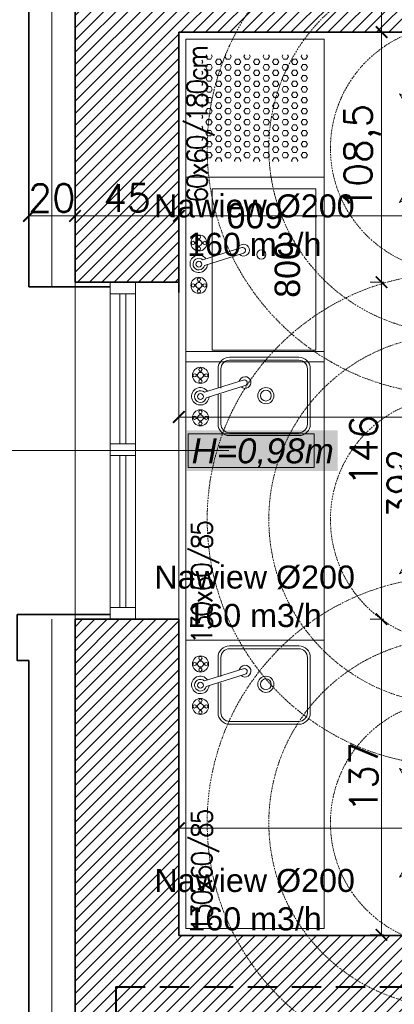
# Model space of a CAD drawing. Header units: millimetres. Extents: x -740 to 33545, y 5178 to 22494.
# Tile 111 of 256: x 8863 to 9026, y 10373 to 10800. Entities that reach past the tile are written whole.
import ezdxf
from ezdxf.lldxf.tags import DXFTag

# ---------------------------------------------------------------- set-up
doc = ezdxf.new("R2010")
doc.units = ezdxf.units.MM
doc.header["$MEASUREMENT"] = 0
for name, pattern in [('CENTERX2', [101.6, 63.5, -12.7, 12.7, -12.7]), ('DASHDOT', [1, 0.5, -0.25, 0, -0.25]), ('DASHED', [19.05, 12.7, -6.35]), ('DIVIDE2', [0.625, 0.25, -0.125, 0, -0.125, 0, -0.125])]:
    doc.linetypes.add(name, pattern=pattern)
doc.layers.get('Defpoints').update_dxf_attribs({"color": 252})
for name, color, linetype, lineweight in [('## went', 20, 'DIVIDE2', 15), ('_IS_Nawiew', 5, 'Continuous', 20), ('_IS_POZA_ZAKRESEM', 2, 'DASHED', 40), ('A_istniejące ściany', 252, 'Continuous', 35), ('A_izolacja', 252, 'Continuous', 9), ('A_l.przerywana', 252, 'ICAD_ISO03W100', 9), ('A_okna wymieniane', 252, 'Continuous', 15), ('A_opisy', 252, 'Continuous', 15), ('A_wyposażenie', 252, 'Continuous', 9), ('l.wypełnien', 252, 'Continuous', 5), ('Nowe_820-G Rysunki Obrazki_Nr_pióra__23', 252, 'Continuous', 15), ('wymiarowanie', 252, 'Continuous', 9)]:
    doc.layers.add(name, color=color, linetype=linetype, lineweight=lineweight)
doc.layers.add('## went NIEWID', color=51, linetype='DASHDOT', lineweight=15, plot=False)
doc.layers.add('_I_EKO_PODKLAD 3', color=252, linetype='Continuous')
doc.layers.add('_IS_EKO_Opis_Wentylacja', color=7, linetype='CENTERX2')
doc.styles.add('1-500', font='simplex.shx', dxfattribs={"width": 0.9, "height": 70})
doc.styles.add('Arial', font='arial.ttf')
doc.styles.add('ARIALL', font='GOTHIC.TTF', dxfattribs={"height": 40})
doc.styles.add('styl2', font='simplex.shx')
doc.linetypes.add('BATTING', pattern='A,0.00254,-2.54,[134,ltypeshp.shx,S=2.54,R=0,X=-2.54,Y=0],-5.08,[134,ltypeshp.shx,S=2.54,R=180,X=2.54,Y=0],-2.54', length=10.16254)
tags = doc.linetypes.add('ICAD_ISO03W100', pattern=[30, 12, -18]).pattern_tags.tags
tags[6:7] = [DXFTag(74, 4), DXFTag(75, 0), DXFTag(340, '0'), DXFTag(46, 1.0), DXFTag(50, 0.0), DXFTag(44, 0.0), DXFTag(45, 0.0)]
tags[4:5] = [DXFTag(74, 4), DXFTag(75, 0), DXFTag(340, '0'), DXFTag(46, 1.0), DXFTag(50, 0.0), DXFTag(44, 0.0), DXFTag(45, 0.0)]
doc.dimstyles.new('Skala 1-50', dxfattribs={"dimtxt": 12, "dimasz": 5, "dimexe": 1, "dimexo": 1, "dimgap": 1.5, "dimtad": 1, "dimdec": 1, "dimrnd": 0.5, "dimtxsty": 'styl2', "dimblk": 'ARCHTICK', "dimcen": 5, "dimadec": 0, "dimazin": 0, "dimtfac": 1, "dimtdec": 1, "dimtmove": 1, "dimatfit": 3, "dimldrblk": 'ARCHTICK', "dimfxl": 0, "dimlwd": -1, "dimlwe": -1, "dimarcsym": 0})
doc.dimstyles.new('Wymiary elementów w mm', dxfattribs={"dimscale": 0.5, "dimtxt": 14, "dimasz": 20, "dimexe": 0, "dimexo": 1, "dimgap": 3, "dimtad": 1, "dimdec": 0, "dimlfac": 10, "dimtxsty": 'Standard', "dimblk": 'OBLIQUE', "dimcen": 5, "dimse1": 1, "dimse2": 1, "dimsd1": 1, "dimsd2": 1, "dimclrd": 256, "dimclre": 256, "dimclrt": 252, "dimadec": 0, "dimazin": 0, "dimtfac": 1, "dimtdec": 0, "dimtmove": 0, "dimatfit": 3, "dimldrblk": 'OBLIQUE', "dimfxl": 0, "dimlwd": -1, "dimlwe": -1, "dimarcsym": 0})
pattern_1 = [(180, (8888.227, 6162.5679), (-6e-16, 2.3815699), [1.375, -2.75]), (60, (8888.227, 6162.5679), (2.0625, -1.1907849), [1.375, -2.75]), (120, (8886.852, 6162.5679), (2.0625, 1.1907849), [1.375, -2.75])]
pattern_2 = [(180, (8888.227, 6143.5154), (-6e-16, 2.3815699), [1.375, -2.75]), (60, (8888.227, 6143.5154), (2.0625, -1.1907849), [1.375, -2.75]), (120, (8886.852, 6143.5154), (2.0625, 1.1907849), [1.375, -2.75])]

# ---------------------------------------------------------------- blocks, each defined once
blk = doc.blocks.new('*D1112')
at = {"layer": 'Defpoints', "color": 0}
for p in [(9760.46, 5969.26), (9680.46, 5960.36), (9760.46, 5960.36)]:
    blk.add_point(p, dxfattribs=at)
at = {"layer": '_I_EKO_PODKLAD 3', "color": 252, "ltscale": 0.6, "insert": (9720.46, 5976.26), "char_height": 11, "attachment_point": 5}
blk.add_mtext('800', dxfattribs=at)
blk = doc.blocks.new('_Oblique')
at = {"color": 0, "linetype": 'ByBlock', "lineweight": -2}
blk.add_line((-0.5, -0.5), (0.5, 0.5), dxfattribs=at)
blk = doc.blocks.new('*D1113')
at = {"layer": 'Defpoints', "color": 0}
for p in [(9750.89, 6020.36), (9760.46, 6020.36), (9765.46, 5960.36)]:
    blk.add_point(p, dxfattribs=at)
at = {"layer": '_I_EKO_PODKLAD 3', "color": 252, "ltscale": 0.6, "insert": (9743.89, 5990.36), "char_height": 11, "attachment_point": 5, "rotation": 90}
blk.add_mtext('600', dxfattribs=at)
blk = doc.blocks.new('_ArchTick')
at = {"color": 0, "linetype": 'ByBlock', "const_width": 0.15}
blk.add_lwpolyline([(-0.5, -0.5), (0.5, 0.5)], dxfattribs=at)
blk = doc.blocks.new('*D1292')
at = {"layer": 'Defpoints', "color": 0}
for p in [(9021.46, 10794.52), (9036.45, 10794.52), (9028.53, 10402.52)]:
    blk.add_point(p, dxfattribs=at)
at = {"layer": 'wymiarowanie', "color": 0}
for p, q in [((9031.45, 10794.52), (9037.45, 10794.52)), ((9036.45, 10402.52), (9036.45, 10794.52)), ((9031.45, 10402.52), (9037.45, 10402.52))]:
    blk.add_line(p, q, dxfattribs=at)
at = {"layer": 'wymiarowanie', "color": 0, "xscale": 5, "yscale": 5, "zscale": 5}
for p, rotation in [((9036.45, 10794.52), 90), ((9036.45, 10402.52), 270)]:
    blk.add_blockref('_ArchTick', p, dxfattribs=dict(at, rotation=rotation))
at = {"layer": 'wymiarowanie', "color": 0, "insert": (9028.65, 10598.52), "char_height": 12, "attachment_point": 5, "rotation": 90, "style": 'styl2'}
blk.add_mtext('392', dxfattribs=at)
blk = doc.blocks.new('*D1293')
at = {"layer": 'Defpoints', "color": 0}
for p in [(9005.94, 10833.52), (9020.04, 10833.52), (9005.05, 10794.52)]:
    blk.add_point(p, dxfattribs=at)
at = {"layer": 'wymiarowanie', "color": 0}
for p, q in [((9015.04, 10833.52), (9021.04, 10833.52)), ((9020.04, 10794.52), (9020.04, 10833.52)), ((9015.04, 10794.52), (9021.04, 10794.52))]:
    blk.add_line(p, q, dxfattribs=at)
at = {"layer": 'wymiarowanie', "color": 0, "xscale": 5, "yscale": 5, "zscale": 5}
for p, rotation in [((9020.04, 10833.52), 90), ((9020.04, 10794.52), 270)]:
    blk.add_blockref('_ArchTick', p, dxfattribs=dict(at, rotation=rotation))
at = {"layer": 'wymiarowanie', "color": 0, "insert": (9012.24, 10814.02), "char_height": 12, "attachment_point": 5, "rotation": 90, "style": 'styl2'}
blk.add_mtext('39', dxfattribs=at)
blk = doc.blocks.new('A$C3D2D7F2A')
at = {"layer": '_I_EKO_PODKLAD 3', "lineweight": 13}
for p, q in [((46.42, 34), (16.42, 34)), ((46.42, 32.75), (16.42, 32.75)), ((11.42, 29), (11.42, 20.67)), ((12.67, 29), (12.67, 20.67)), ((50.17, 5), (50.17, 29)), ((51.42, 5), (51.42, 29)), ((11.42, 18.01), (11.42, 5)), ((12.67, 18.01), (12.67, 5)), ((16.42, 1.25), (46.42, 1.25)), ((16.42, 0), (46.42, 0))]:
    blk.add_line(p, q, dxfattribs=at)
at = {"layer": '_I_EKO_PODKLAD 3', "linetype": 'Continuous', "lineweight": 9}
for p, q in [((2.59, 26.48), (1.91, 26.48)), ((2.6, 25.84), (1.91, 25.84)), ((3.5, 27.37), (3.5, 28.06)), ((4.13, 27.38), (4.13, 28.06)), ((5.03, 26.48), (5.72, 26.48)), ((5.04, 25.84), (5.72, 25.84)), ((3.5, 24.93), (3.5, 24.25)), ((4.13, 24.94), (4.13, 24.25)), ((22.38, 24.12), (5.52, 18.82)), ((6.29, 16.4), (23.15, 21.7)), ((3.5, 8.96), (3.5, 9.65)), ((4.13, 8.97), (4.13, 9.65)), ((2.59, 8.06), (1.91, 8.06)), ((2.6, 7.43), (1.91, 7.43)), ((3.5, 6.52), (3.5, 5.84)), ((4.13, 6.53), (4.13, 5.84)), ((5.03, 8.06), (5.72, 8.06)), ((5.04, 7.43), (5.72, 7.43))]:
    blk.add_line(p, q, dxfattribs=at)
for centre, radius in [((3.81, 26.16), 3.49), ((1.27, 26.16), 0.71), ((3.81, 26.16), 1.27), ((3.81, 28.7), 0.71), ((6.35, 26.16), 0.71), ((3.81, 23.62), 0.71), ((3.81, 16.95), 1.27), ((3.81, 7.74), 3.49), ((3.81, 7.74), 1.27), ((3.81, 10.28), 0.71), ((1.27, 7.74), 0.71), ((3.81, 5.2), 0.71), ((6.35, 7.74), 0.71)]:
    blk.add_circle(centre, radius, dxfattribs=at)
at = {"layer": '_I_EKO_PODKLAD 3', "lineweight": 9}
for radius in [3.5, 2.35]:
    blk.add_circle((32.16, 17.35), radius, dxfattribs=at)
at = {"layer": '_I_EKO_PODKLAD 3', "lineweight": 13}
for centre, radius, start, end in [((16.42, 29), 5, 90, 180), ((16.42, 29), 3.75, 90, 180), ((46.42, 29), 5, 0, 90), ((46.42, 29), 3.75, 0, 90), ((16.42, 5), 5, 180, 270), ((16.42, 5), 3.75, 180, 270), ((46.42, 5), 5, 270, 0), ((46.42, 5), 3.75, 270, 0)]:
    blk.add_arc(centre, radius, start, end, dxfattribs=at)
at = {"layer": '_I_EKO_PODKLAD 3', "linetype": 'Continuous', "lineweight": 9}
for centre, radius, start, end in [((23.13, 23.02), 2.56, 227.2248, 167.6958), ((22.77, 22.91), 1.27, 287.4603, 107.4603), ((3.75, 17.08), 3.79, 34.7933, 355.5589), ((3.81, 16.95), 2.54, 47.8034, 347.2157)]:
    blk.add_arc(centre, radius, start, end, dxfattribs=at)
blk = doc.blocks.new('*D2064')
at = {"layer": 'Defpoints', "color": 0}
for p in [(8618.8, 10541.8), (8867.19, 10541.8), (8887.19, 10284.84)]:
    blk.add_point(p, dxfattribs=at)
at = {"layer": 'wymiarowanie', "color": 0}
for p, q in [((8623.8, 10541.8), (8617.8, 10541.8)), ((8618.8, 10284.84), (8618.8, 10541.8)), ((8623.8, 10284.84), (8617.8, 10284.84))]:
    blk.add_line(p, q, dxfattribs=at)
at = {"layer": 'wymiarowanie', "color": 0, "xscale": 5, "yscale": 5, "zscale": 5}
for p, rotation in [((8618.8, 10541.8), 90), ((8618.8, 10284.84), 270)]:
    blk.add_blockref('_ArchTick', p, dxfattribs=dict(at, rotation=rotation))
at = {"layer": 'wymiarowanie', "color": 0, "insert": (8611, 10413.32), "char_height": 12, "attachment_point": 5, "rotation": 90, "style": 'styl2'}
blk.add_mtext('257', dxfattribs=at)
blk = doc.blocks.new('*D2065')
at = {"layer": 'Defpoints', "color": 0}
for p in [(8618.8, 10684.04), (8877.19, 10684.04), (8867.19, 10541.8)]:
    blk.add_point(p, dxfattribs=at)
at = {"layer": 'wymiarowanie', "color": 0}
for p, q in [((8623.8, 10684.04), (8617.8, 10684.04)), ((8618.8, 10541.8), (8618.8, 10684.04)), ((8623.8, 10541.8), (8617.8, 10541.8))]:
    blk.add_line(p, q, dxfattribs=at)
at = {"layer": 'wymiarowanie', "color": 0, "xscale": 5, "yscale": 5, "zscale": 5}
for p, rotation in [((8618.8, 10684.04), 90), ((8618.8, 10541.8), 270)]:
    blk.add_blockref('_ArchTick', p, dxfattribs=dict(at, rotation=rotation))
at = {"layer": 'wymiarowanie', "color": 0, "insert": (8611.15, 10612.92), "char_height": 12, "attachment_point": 5, "rotation": 90, "style": 'styl2'}
blk.add_mtext('142', dxfattribs=at)
blk = doc.blocks.new('*D2067')
at = {"layer": 'Defpoints', "color": 0}
for p in [(8618.8, 11092.05), (8873.23, 11092.05), (8872.54, 10684.04)]:
    blk.add_point(p, dxfattribs=at)
at = {"layer": 'wymiarowanie', "color": 0}
for p, q in [((8623.8, 11092.05), (8617.8, 11092.05)), ((8618.8, 10684.04), (8618.8, 11092.05)), ((8623.8, 10684.04), (8617.8, 10684.04))]:
    blk.add_line(p, q, dxfattribs=at)
at = {"layer": 'wymiarowanie', "color": 0, "xscale": 5, "yscale": 5, "zscale": 5}
for p, rotation in [((8618.8, 11092.05), 90), ((8618.8, 10684.04), 270)]:
    blk.add_blockref('_ArchTick', p, dxfattribs=dict(at, rotation=rotation))
at = {"layer": 'wymiarowanie', "color": 0, "insert": (8611, 10888.05), "char_height": 12, "attachment_point": 5, "rotation": 90, "style": 'styl2'}
blk.add_mtext('408', dxfattribs=at)
blk = doc.blocks.new('*D2199')
at = {"layer": 'Defpoints', "color": 0}
for p in [(8932.19, 10460.6), (9368.19, 10460.6), (9368.19, 10449.07)]:
    blk.add_point(p, dxfattribs=at)
at = {"layer": 'wymiarowanie', "color": 0}
for p, q in [((8932.19, 10454.07), (8932.19, 10448.07)), ((9368.19, 10454.07), (9368.19, 10448.07)), ((8932.19, 10449.07), (9368.19, 10449.07))]:
    blk.add_line(p, q, dxfattribs=at)
at = {"layer": 'wymiarowanie', "color": 0, "xscale": 5, "yscale": 5, "zscale": 5, "rotation": 180}
blk.add_blockref('_ArchTick', (8932.19, 10449.07), dxfattribs=at)
at = {"layer": 'wymiarowanie', "color": 0, "xscale": 5, "yscale": 5, "zscale": 5}
blk.add_blockref('_ArchTick', (9368.19, 10449.07), dxfattribs=at)
at = {"layer": 'wymiarowanie', "color": 0, "insert": (9150.19, 10456.87), "char_height": 12, "attachment_point": 5, "style": 'styl2'}
blk.add_mtext('436', dxfattribs=at)
blk = doc.blocks.new('*D2551')
at = {"layer": 'Defpoints', "color": 0}
for p in [(8932.19, 10737.08), (9266.19, 10737.08), (9266.19, 10714.75)]:
    blk.add_point(p, dxfattribs=at)
at = {"layer": 'wymiarowanie', "color": 0}
for p, q in [((8932.19, 10719.75), (8932.19, 10713.75)), ((9266.19, 10719.75), (9266.19, 10713.75)), ((8932.19, 10714.75), (9266.19, 10714.75))]:
    blk.add_line(p, q, dxfattribs=at)
at = {"layer": 'wymiarowanie', "color": 0, "xscale": 5, "yscale": 5, "zscale": 5, "rotation": 180}
blk.add_blockref('_ArchTick', (8932.19, 10714.75), dxfattribs=at)
at = {"layer": 'wymiarowanie', "color": 0, "xscale": 5, "yscale": 5, "zscale": 5}
blk.add_blockref('_ArchTick', (9266.19, 10714.75), dxfattribs=at)
at = {"layer": 'wymiarowanie', "color": 0, "insert": (9099.19, 10722.55), "char_height": 12, "attachment_point": 5, "style": 'styl2'}
blk.add_mtext('334', dxfattribs=at)
blk = doc.blocks.new('*D2563')
at = {"layer": 'Defpoints', "color": 0}
for p in [(8867.19, 10775.37), (8887.19, 10777.37), (8887.19, 10714.75)]:
    blk.add_point(p, dxfattribs=at)
at = {"layer": 'wymiarowanie', "color": 0}
for p, q in [((8867.19, 10719.75), (8867.19, 10713.75)), ((8887.19, 10719.75), (8887.19, 10713.75)), ((8867.19, 10714.75), (8887.19, 10714.75))]:
    blk.add_line(p, q, dxfattribs=at)
at = {"layer": 'wymiarowanie', "color": 0, "xscale": 5, "yscale": 5, "zscale": 5, "rotation": 180}
blk.add_blockref('_ArchTick', (8867.19, 10714.75), dxfattribs=at)
at = {"layer": 'wymiarowanie', "color": 0, "xscale": 5, "yscale": 5, "zscale": 5}
blk.add_blockref('_ArchTick', (8887.19, 10714.75), dxfattribs=at)
at = {"layer": 'wymiarowanie', "color": 0, "insert": (8877.19, 10722.55), "char_height": 12, "attachment_point": 5, "style": 'styl2'}
blk.add_mtext('20', dxfattribs=at)
blk = doc.blocks.new('*D2564')
at = {"layer": 'Defpoints', "color": 0}
for p in [(8887.19, 10777.37), (8932.19, 10777.37), (8932.19, 10714.75)]:
    blk.add_point(p, dxfattribs=at)
at = {"layer": 'wymiarowanie', "color": 0}
for p, q in [((8887.19, 10719.75), (8887.19, 10713.75)), ((8932.19, 10719.75), (8932.19, 10713.75)), ((8887.19, 10714.75), (8932.19, 10714.75))]:
    blk.add_line(p, q, dxfattribs=at)
at = {"layer": 'wymiarowanie', "color": 0, "xscale": 5, "yscale": 5, "zscale": 5, "rotation": 180}
blk.add_blockref('_ArchTick', (8887.19, 10714.75), dxfattribs=at)
at = {"layer": 'wymiarowanie', "color": 0, "xscale": 5, "yscale": 5, "zscale": 5}
blk.add_blockref('_ArchTick', (8932.19, 10714.75), dxfattribs=at)
at = {"layer": 'wymiarowanie', "color": 0, "insert": (8909.69, 10722.55), "char_height": 12, "attachment_point": 5, "style": 'styl2'}
blk.add_mtext('45', dxfattribs=at)
blk = doc.blocks.new('*D2565')
at = {"layer": 'Defpoints', "color": 0}
for p in [(9368.21, 10627.51), (8932.19, 10598.99), (9368.21, 10598.99)]:
    blk.add_point(p, dxfattribs=at)
at = {"layer": 'wymiarowanie', "color": 0}
for p, q in [((8932.19, 10622.51), (8932.19, 10628.51)), ((8932.19, 10627.51), (9368.21, 10627.51)), ((9368.21, 10622.51), (9368.21, 10628.51))]:
    blk.add_line(p, q, dxfattribs=at)
at = {"layer": 'wymiarowanie', "color": 0, "xscale": 5, "yscale": 5, "zscale": 5, "rotation": 180}
blk.add_blockref('_ArchTick', (8932.19, 10627.51), dxfattribs=at)
at = {"layer": 'wymiarowanie', "color": 0, "xscale": 5, "yscale": 5, "zscale": 5}
blk.add_blockref('_ArchTick', (9368.21, 10627.51), dxfattribs=at)
at = {"layer": 'wymiarowanie', "color": 0, "insert": (9150.2, 10635.31), "char_height": 12, "attachment_point": 5, "style": 'styl2'}
blk.add_mtext('436', dxfattribs=at)
blk = doc.blocks.new('*D2703')
at = {"layer": 'Defpoints', "color": 0}
for p in [(8932.19, 10794.52), (8932.19, 10686.04), (9020.04, 10686.04)]:
    blk.add_point(p, dxfattribs=at)
at = {"layer": 'wymiarowanie', "color": 0}
for p, q in [((9015.04, 10794.52), (9021.04, 10794.52)), ((9020.04, 10794.52), (9020.04, 10686.04)), ((9015.04, 10686.04), (9021.04, 10686.04))]:
    blk.add_line(p, q, dxfattribs=at)
at = {"layer": 'wymiarowanie', "color": 0, "xscale": 5, "yscale": 5, "zscale": 5}
for p, rotation in [((9020.04, 10794.52), 90), ((9020.04, 10686.04), 270)]:
    blk.add_blockref('_ArchTick', p, dxfattribs=dict(at, rotation=rotation))
at = {"layer": 'wymiarowanie', "color": 0, "insert": (9011.69, 10740.28), "char_height": 12, "attachment_point": 5, "rotation": 90, "style": 'styl2'}
blk.add_mtext('108,5', dxfattribs=at)
blk = doc.blocks.new('*D2704')
at = {"layer": 'Defpoints', "color": 0}
for p in [(8932.19, 10686.04), (8932.19, 10539.8), (9020.04, 10539.8)]:
    blk.add_point(p, dxfattribs=at)
at = {"layer": 'wymiarowanie', "color": 0}
for p, q in [((9015.04, 10686.04), (9021.04, 10686.04)), ((9020.04, 10686.04), (9020.04, 10539.8)), ((9015.04, 10539.8), (9021.04, 10539.8))]:
    blk.add_line(p, q, dxfattribs=at)
at = {"layer": 'wymiarowanie', "color": 0, "xscale": 5, "yscale": 5, "zscale": 5}
for p, rotation in [((9020.04, 10686.04), 90), ((9020.04, 10539.8), 270)]:
    blk.add_blockref('_ArchTick', p, dxfattribs=dict(at, rotation=rotation))
at = {"layer": 'wymiarowanie', "color": 0, "insert": (9012.24, 10612.92), "char_height": 12, "attachment_point": 5, "rotation": 90, "style": 'styl2'}
blk.add_mtext('146', dxfattribs=at)
blk = doc.blocks.new('*D2705')
at = {"layer": 'Defpoints', "color": 0}
for p in [(8932.19, 10539.8), (9000.02, 10402.82), (9020.04, 10402.82)]:
    blk.add_point(p, dxfattribs=at)
at = {"layer": 'wymiarowanie', "color": 0}
for p, q in [((9015.04, 10539.8), (9021.04, 10539.8)), ((9020.04, 10539.8), (9020.04, 10402.82)), ((9015.04, 10402.82), (9021.04, 10402.82))]:
    blk.add_line(p, q, dxfattribs=at)
at = {"layer": 'wymiarowanie', "color": 0, "xscale": 5, "yscale": 5, "zscale": 5}
for p, rotation in [((9020.04, 10539.8), 90), ((9020.04, 10402.82), 270)]:
    blk.add_blockref('_ArchTick', p, dxfattribs=dict(at, rotation=rotation))
at = {"layer": 'wymiarowanie', "color": 0, "insert": (9012.24, 10471.31), "char_height": 12, "attachment_point": 5, "rotation": 90, "style": 'styl2'}
blk.add_mtext('137', dxfattribs=at)
blk = doc.blocks.new('erdrrer')
at = {"layer": '## went', "color": 5, "linetype": 'Continuous', "lineweight": 15}
for p, q in [((341343.16, 163325.05), (341331.68, 163331.67)), ((341331.68, 163331.67), (341338.31, 163320.2)), ((341331.68, 163331.67), (341338.31, 163320.2)), ((341364.32, 163325.05), (341375.8, 163331.67)), ((341375.8, 163331.67), (341369.17, 163320.2)), ((341375.8, 163331.67), (341369.17, 163320.2)), ((341338.31, 163320.2), (341343.16, 163325.05)), ((341338.31, 163320.2), (341343.16, 163325.05)), ((341346.65, 163316.7), (341340.73, 163322.62)), ((341360.83, 163316.7), (341366.75, 163322.62)), ((341369.17, 163320.2), (341364.32, 163325.05)), ((341369.17, 163320.2), (341364.32, 163325.05)), ((341346.82, 163316.53), (341346.82, 163316.53)), ((341346.65, 163302.53), (341340.73, 163296.61)), ((341346.82, 163302.7), (341346.82, 163302.7)), ((341360.66, 163302.7), (341360.66, 163302.7)), ((341360.83, 163302.53), (341366.75, 163296.61)), ((341338.31, 163299.03), (341331.68, 163287.56)), ((341343.16, 163294.18), (341338.31, 163299.03)), ((341343.16, 163294.18), (341338.31, 163299.03)), ((341364.32, 163294.18), (341369.17, 163299.03)), ((341364.32, 163294.18), (341369.17, 163299.03)), ((341369.17, 163299.03), (341375.8, 163287.56)), ((341331.68, 163287.56), (341343.16, 163294.18)), ((341331.68, 163287.56), (341343.16, 163294.18)), ((341375.8, 163287.56), (341364.32, 163294.18)), ((341375.8, 163287.56), (341364.32, 163294.18))]:
    blk.add_line(p, q, dxfattribs=at)
at = {"layer": '## went', "color": 5, "linetype": 'Continuous', "const_width": 0.0165}
for points in [[(341331.68, 163331.67), (341338.31, 163320.2), (341343.16, 163325.05)], [(341375.8, 163331.67), (341369.17, 163320.2), (341364.32, 163325.05)], [(341331.68, 163287.56), (341343.16, 163294.18), (341338.31, 163299.03)], [(341375.8, 163287.56), (341364.32, 163294.18), (341369.17, 163299.03)]]:
    blk.add_lwpolyline(points, close=True, dxfattribs=at)
at = {"layer": '## went', "color": 5, "lineweight": 30}
for radius in [7.45, 5.44]:
    blk.add_circle((341353.74, 163309.62), radius, dxfattribs=at)
at = {"layer": '## went', "color": 5, "lineweight": 15}
blk.add_point((341353.74, 163309.62), dxfattribs=at)
blk.add_point((341353.74, 163309.62), dxfattribs=at)
at = {"layer": '## went NIEWID'}
for radius in [100, 75, 50]:
    blk.add_circle((341353.74, 163309.62), radius, dxfattribs=at)
blk = doc.blocks.new('vffhbjk')
at = {"layer": '_I_EKO_PODKLAD 3', "lineweight": 9}
for p, q in [((9760.46, 6020.36), (9680.46, 6020.36)), ((9680.46, 6020.36), (9680.46, 5960.36)), ((9760.46, 5960.36), (9760.46, 6020.36)), ((9760.46, 6020.36), (9760.46, 5960.36)), ((9713.25, 6015.88), (9713.25, 6016.56)), ((9713.89, 6015.88), (9713.89, 6016.56)), ((9731.67, 6015.88), (9731.67, 6016.56)), ((9732.3, 6015.88), (9732.3, 6016.56)), ((9712.35, 6014.98), (9711.66, 6014.98)), ((9712.35, 6014.34), (9711.66, 6014.34)), ((9713.25, 6013.43), (9713.25, 6012.75)), ((9713.89, 6013.44), (9713.89, 6012.75)), ((9714.79, 6014.98), (9715.47, 6014.98)), ((9714.79, 6014.34), (9715.47, 6014.34)), ((9722.22, 6012.18), (9727.53, 5995.33)), ((9729.95, 5996.09), (9724.65, 6012.95)), ((9730.76, 6014.98), (9730.08, 6014.98)), ((9730.77, 6014.34), (9730.08, 6014.34)), ((9731.67, 6013.43), (9731.67, 6012.75)), ((9732.3, 6013.44), (9732.3, 6012.75)), ((9733.2, 6014.98), (9733.89, 6014.98)), ((9733.21, 6014.34), (9733.89, 6014.34)), ((9685.46, 6008.98), (9685.46, 5963.98)), ((9755.46, 6008.98), (9685.46, 6008.98)), ((9755.46, 5963.98), (9755.46, 6008.98)), ((9685.46, 5963.98), (9755.46, 5963.98)), ((9680.46, 5960.36), (9760.46, 5960.36))]:
    blk.add_line(p, q, dxfattribs=at)
for centre, radius in [((9713.57, 6014.66), 3.49), ((9711.03, 6014.66), 0.71), ((9713.57, 6014.66), 1.27), ((9713.57, 6017.2), 0.71), ((9716.11, 6014.66), 0.71), ((9722.78, 6014.66), 1.27), ((9731.98, 6014.66), 3.49), ((9729.44, 6014.66), 0.71), ((9731.98, 6014.66), 1.27), ((9731.98, 6017.2), 0.71), ((9734.52, 6014.66), 0.71), ((9713.57, 6012.12), 0.71), ((9731.98, 6012.12), 0.71), ((9726.96, 5987.6), 1.98)]:
    blk.add_circle(centre, radius, dxfattribs=at)
for centre, radius, start, end in [((9722.91, 6014.72), 3.79, 304.7933, 265.5589), ((9722.78, 6014.66), 2.54, 317.8034, 257.2157), ((9728.85, 5995.35), 2.56, 137.2248, 77.6958), ((9728.74, 5995.71), 1.27, 197.4603, 17.4603)]:
    blk.add_arc(centre, radius, start, end, dxfattribs=at)
at = {"layer": '_I_EKO_PODKLAD 3'}
dim = blk.add_linear_dim(base=(9750.89, 6020.36), p1=(9765.46, 5960.36), p2=(9760.46, 6020.36), angle=90, dimstyle='Wymiary elementów w mm', override={"dimtxt": 22}, dxfattribs=at)
dim.commit()
dim.dimension.update_dxf_attribs({"geometry": '*D1113', "text_midpoint": (9743.89, 5990.36)})
dim = blk.add_linear_dim(base=(9760.46, 5969.26), p1=(9680.46, 5960.36), p2=(9760.46, 5960.36), dimstyle='Wymiary elementów w mm', override={"dimtxt": 22}, dxfattribs=at)
dim.commit()
dim.dimension.update_dxf_attribs({"geometry": '*D1112', "text_midpoint": (9720.46, 5976.26)})

msp = doc.modelspace()

# ---------------------------------------------------------------- hatches: boundary and pattern name
at = {"layer": 'A_opisy', "ltscale": 0.3}
for points in [[(8935.62, 10621.68), (9001.08, 10621.68), (9001.08, 10604.16), (8935.62, 10604.16)], [(8936.24, 10620.22), (8990.79, 10620.22), (8990.79, 10605.62), (8936.24, 10605.62)], [(8936.24, 10620.22), (8990.79, 10620.22), (8990.79, 10605.62), (8936.24, 10605.62)], [(8936.24, 10620.22), (8990.79, 10620.22), (8990.79, 10605.62), (8936.24, 10605.62)]]:
    msp.add_hatch(color=256, dxfattribs=at).paths.add_polyline_path(points)
at = {"layer": 'A_wyposażenie', "lineweight": 9}
h = msp.add_hatch(dxfattribs=at)
h.set_pattern_fill('HEX', color=256, scale=11, angle=180, style=0)
h.set_pattern_definition(pattern_1)
h.paths.add_polyline_path([(8942.12, 10784.62), (8988.32, 10784.62), (8988.32, 10738.42), (8942.12, 10738.42)])
h = msp.add_hatch(dxfattribs=at)
h.set_pattern_fill('HEX', color=256, scale=11, angle=180, style=0)
h.set_pattern_definition(pattern_1)
h.paths.add_polyline_path([(8942.12, 10784.62), (8988.32, 10784.62), (8988.32, 10738.42), (8942.12, 10738.42)])
h = msp.add_hatch(dxfattribs=at)
h.set_pattern_fill('HEX', color=256, scale=11, angle=180, style=0)
h.set_pattern_definition(pattern_2)
h.paths.add_polyline_path([(8988.32, 10739.47), (8942.12, 10739.47), (8942.12, 10765.57), (8988.32, 10765.57)])
h = msp.add_hatch(dxfattribs=at)
h.set_pattern_fill('HEX', color=256, scale=11, angle=180, style=0)
h.set_pattern_definition(pattern_2)
h.paths.add_polyline_path([(8988.32, 10739.47), (8942.12, 10739.47), (8942.12, 10765.57), (8988.32, 10765.57)])
at = {"layer": 'l.wypełnien'}
h = msp.add_hatch(dxfattribs=at)
h.set_pattern_fill('ANSI31', color=256, scale=30, style=0)
edge = h.paths.add_edge_path()
edge.add_line((8932.19, 10920.7), (8932.19, 10978.67))
edge.add_line((8932.19, 10978.67), (8932.19, 11023.17))
edge.add_line((8932.19, 11023.17), (8932.19, 11086.55))
edge.add_line((8932.19, 11086.55), (8932.19, 11090.05))
edge.add_line((8932.19, 11090.05), (8887.19, 11090.05))
edge.add_line((8887.19, 11090.05), (8887.19, 10920.7))
edge.add_line((8887.19, 10920.7), (8932.19, 10920.7))
h.paths.add_polyline_path([(9644.52, 11095.63), (9645.19, 11095.63), (9645.19, 11322.32), (9879.19, 11322.32), (9879.19, 11234.32), (9924.19, 11234.32), (9924.19, 11368.7), (9592.09, 11368.7), (9506.19, 11368.7), (9506.19, 11323.52), (9604.19, 11323.52), (9604.19, 11095.63)])
h.paths.add_polyline_path([(8887.19, 10686.04), (8932.19, 10686.04), (8932.19, 10794.52), (9246.19, 10794.52), (9246.19, 10833.52), (9259.19, 10833.52), (9259.19, 10907.02), (9235.19, 10907.02), (9235.19, 10833.52), (8932.19, 10833.52), (8932.19, 10920.7), (8887.19, 10920.7)])
h.paths.add_polyline_path([(8975.77, 11323.52), (9235.19, 11323.52), (9259.19, 11323.52), (9360.94, 11323.52), (9360.94, 11368.7), (8975.77, 11368.7)])
h.paths.add_polyline_path([(8887.19, 11368.7), (8887.19, 11236.3), (8907.93, 11236.3), (8932.19, 11236.3), (8932.19, 11323.52), (8975.77, 11323.52), (8975.77, 11368.7)])
h.paths.add_polyline_path([(9604.19, 11095.63), (9644.52, 11095.63), (9644.52, 11090.06), (9645.19, 11090.06), (9645.19, 11005.43), (9612.19, 11005.43), (9612.19, 11018.43), (9604.19, 11018.43)])
h.paths.add_polyline_path([(9924.19, 11095.63), (9924.19, 11158.89), (9879.19, 11158.89), (9879.19, 11095.63)])
h.paths.add_polyline_path([(9246.19, 10833.52), (9246.19, 10794.52), (9266.19, 10794.52), (9266.19, 10833.52)])
h.paths.add_polyline_path([(9879.19, 11078.49), (9924.19, 11078.59), (9924.19, 11095.63), (9879.19, 11095.63)])
h.paths.add_polyline_path([(9259.19, 10907.02), (9259.19, 10927.02), (9250.18, 10927.02), (9235.19, 10927.02), (9235.19, 10907.02)])
h.paths.add_polyline_path([(9235.19, 11072.32), (9235.19, 11052.32), (9259.19, 11052.32), (9259.19, 11072.32)])
h.paths.add_polyline_path([(9235.19, 11029.02), (9250.18, 11029.02), (9259.19, 11029.02), (9259.19, 11035.15), (9259.19, 11049.02), (9235.19, 11049.02)])
h.paths.add_polyline_path([(9235.19, 11323.52), (9235.19, 11303.52), (9259.19, 11303.52), (9259.19, 11323.52)])
h.paths.add_polyline_path([(9235.19, 11186.92), (9259.19, 11186.92), (9259.19, 11186.92), (9259.19, 11191.52), (9259.19, 11199.52), (9259.19, 11199.52), (9235.19, 11199.52), (9235.19, 11191.52)])
h.paths.add_polyline_path([(9235.19, 11174.32), (9247.19, 11174.32), (9259.19, 11174.32), (9259.19, 11174.32), (9259.19, 11186.92), (9259.19, 11186.92), (9235.19, 11186.92), (9235.19, 11174.32)])
h.paths.add_polyline_path([(9259.19, 11049.02), (9259.19, 11051.92), (9259.19, 11052.32), (9235.19, 11052.32), (9235.19, 11049.02), (9259.19, 11049.02)])
h = msp.add_hatch(dxfattribs=at)
h.set_pattern_fill('ANSI31', color=256, scale=30, style=0)
h.paths.add_polyline_path([(8887.19, 10284.84), (8887.19, 10539.8), (8932.19, 10539.8), (8932.19, 10402.52), (9059.57, 10402.52), (9368.19, 10402.52), (9394.23, 10402.52), (9416.72, 10402.52), (9416.72, 10359.34), (9405.31, 10359.34), (9376.25, 10359.34), (8932.19, 10359.34), (8932.19, 10284.84)])
h.paths.add_polyline_path([(9871.19, 10801.99), (9871.19, 10791.99), (9878.23, 10791.99), (9890.23, 10791.99), (10052.23, 10791.99), (10052.23, 10564.52), (10066.23, 10564.52), (10066.23, 10706), (10066.23, 10711.93), (10066.23, 10711.98), (10066.23, 10728.73), (10066.23, 10765.23), (10066.23, 10776), (10066.23, 10781.93), (10066.23, 10781.98), (10066.23, 10781.93), (10066.23, 10776), (10066.22, 10776), (10066.23, 10781.93), (10066.23, 10781.98), (10066.23, 10791.99), (10125.49, 10791.99), (10125.49, 10808.08), (10125.49, 10819.93), (10125.49, 10834.32), (10058.81, 10834.32), (9924.19, 10834.32), (9924.19, 10862.32), (9879.19, 10862.32), (9879.19, 10834.32), (9871.19, 10834.32), (9871.19, 10801.99)])
h.paths.add_polyline_path([(9570.47, 10794.52), (9731.23, 10794.52), (9731.23, 10731.52), (9748.23, 10731.52), (9748.23, 10793.99), (9768.19, 10793.99), (9768.19, 10801.99), (9781.19, 10801.99), (9781.19, 10834.32), (9769.78, 10834.32), (9645.19, 10834.32), (9645.19, 10833.52), (9604.19, 10833.52), (9570.47, 10833.52)])
h.paths.add_polyline_path([(9394.23, 10794.52), (9428.47, 10794.52), (9428.47, 10833.52), (9388.19, 10833.52), (9388.19, 10794.52), (9394.23, 10794.52)])
h.paths.add_polyline_path([(9428.47, 10794.52), (9428.47, 10833.52), (9448.47, 10833.52), (9448.47, 10794.52)])
h.paths.add_polyline_path([(9550.47, 10794.52), (9570.47, 10794.52), (9570.47, 10833.52), (9550.47, 10833.52)])
h.paths.add_polyline_path([(9368.19, 10794.52), (9388.19, 10794.52), (9388.19, 10833.52), (9368.19, 10833.52)])
h.paths.add_polyline_path([(9604.19, 10833.52), (9604.19, 10849.32), (9645.19, 10849.32), (9645.19, 10833.52)])
h.paths.add_polyline_path([(9368.19, 10422.52), (9368.19, 10402.52), (9394.23, 10402.52), (9394.23, 10422.52)])
h.paths.add_polyline_path([(9368.19, 10774.52), (9394.23, 10774.52), (9394.23, 10794.52), (9368.19, 10794.52)])

# ---------------------------------------------------------------- linework, layer by layer
at = {"layer": '_IS_POZA_ZAKRESEM'}
for q in [(9899.13, 10380.33), (9899.13, 10380.33), (8904.92, 9756.84)]:
    msp.add_line((8904.92, 10380.33), q, dxfattribs=at)
at = {"layer": 'A_istniejące ściany'}
for points in [[(8887.19, 11090.05), (8887.19, 10686.04)], [(8932.19, 10681.58), (8932.19, 10794.52)], [(8932.19, 10794.52), (9266.19, 10794.52)], [(8887.19, 10686.04), (8932.19, 10686.04)], [(8932.19, 10539.8), (8887.19, 10539.8)], [(8887.19, 10539.8), (8887.19, 10284.84)], [(8913.43, 10539.8), (8932.19, 10539.8)], [(8932.19, 10402.52), (8932.19, 10539.8)], [(9368.19, 10402.52), (9059.57, 10402.52), (8932.19, 10402.52)]]:
    msp.add_lwpolyline(points, dxfattribs=at)
at = {"layer": 'A_izolacja', "lineweight": 35}
for p, q in [((8902.43, 10684.04), (8867.19, 10684.04)), ((8902.43, 10541.8), (8867.19, 10541.8))]:
    msp.add_line(p, q, dxfattribs=at)
for points in [[(8867.19, 11092.05), (8867.19, 10684.04)], [(8867.19, 10541.8), (8865.19, 10541.8), (8862.19, 10541.8), (8862.19, 10521.8), (8867.19, 10521.8)], [(8867.19, 10521.8), (8867.19, 10282.84)]]:
    msp.add_lwpolyline(points, dxfattribs=at)
at = {"layer": 'A_izolacja', "linetype": 'BATTING', "ltscale": 0.1}
for points in [[(8877.19, 11090.05), (8877.19, 10684.04)], [(8877.19, 10539.8), (8877.19, 10282.84)]]:
    msp.add_lwpolyline(points, dxfattribs=at)
at = {"layer": 'A_l.przerywana', "ltscale": 0.3}
for points in [[(8887.19, 10539.8), (8887.19, 10686.04)], [(8932.19, 10686.04), (8932.19, 10539.8)]]:
    msp.add_lwpolyline(points, dxfattribs=at)
at = {"layer": 'A_okna wymieniane', "linetype": 'Continuous', "lineweight": 15}
for points in [[(8902.43, 10686.04), (8902.43, 10680.96)], [(8913.43, 10680.96), (8913.43, 10686.04)], [(8902.43, 10680.96), (8913.43, 10680.96)], [(8906.66, 10680.96), (8906.66, 10615.88)], [(8909.2, 10680.96), (8906.66, 10680.96)], [(8909.2, 10615.88), (8909.2, 10680.96)], [(8902.43, 10615.88), (8902.43, 10610.8)], [(8913.43, 10615.88), (8902.43, 10615.88)], [(8906.66, 10615.88), (8909.2, 10615.88)], [(8913.43, 10610.8), (8913.43, 10615.88)], [(8902.43, 10610.8), (8913.43, 10610.8)], [(8906.66, 10610.8), (8906.66, 10544.88)], [(8909.2, 10610.8), (8906.66, 10610.8)], [(8909.2, 10544.88), (8909.2, 10610.8)], [(8902.43, 10544.88), (8902.43, 10539.8)], [(8913.43, 10544.88), (8902.43, 10544.88)], [(8906.66, 10544.88), (8909.2, 10544.88)], [(8913.43, 10539.8), (8913.43, 10544.88)], [(8902.43, 10539.8), (8913.43, 10539.8)]]:
    msp.add_lwpolyline(points, dxfattribs=at)
at = {"layer": 'A_okna wymieniane', "linetype": 'Continuous', "lineweight": 13}
for points in [[(8902.43, 10615.88), (8902.43, 10684.46)], [(8913.43, 10684.46), (8913.43, 10615.88)], [(8902.43, 10539.8), (8902.43, 10610.8)], [(8913.43, 10610.8), (8913.43, 10539.8)]]:
    msp.add_lwpolyline(points, dxfattribs=at)
at = {"layer": 'A_opisy'}
msp.add_line((8820.45, 10612.92), (8953.92, 10612.92), dxfattribs=at)
at = {"layer": 'A_opisy', "ltscale": 0.3}
msp.add_lwpolyline([(8936.24, 10620.22), (8990.79, 10620.22), (8990.79, 10605.62), (8936.24, 10605.62)], close=True, dxfattribs=at)
msp.add_lwpolyline([(8936.24, 10620.22), (8990.79, 10620.22), (8990.79, 10605.62), (8936.24, 10605.62)], close=True, dxfattribs=at)
msp.add_lwpolyline([(8936.24, 10620.22), (8990.79, 10620.22), (8990.79, 10605.62), (8936.24, 10605.62)], close=True, dxfattribs=at)
msp.add_lwpolyline([(8936.24, 10620.22), (8990.79, 10620.22), (8990.79, 10605.62), (8936.24, 10605.62)], close=True, dxfattribs=at)
at = {"layer": 'A_wyposażenie'}
msp.add_line((8932.19, 10478.99), (8932.19, 10718.99), dxfattribs=at)
msp.add_line((8932.19, 10478.99), (8932.19, 10718.99), dxfattribs=at)
at = {"layer": 'A_wyposażenie', "ltscale": 1.5}
msp.add_lwpolyline([(8995.22, 10791.52), (8995.22, 10731.52), (8935.22, 10731.42), (8935.22, 10791.52)], close=True, dxfattribs=at)
at = {"layer": 'A_wyposażenie'}
for points in [[(8995.19, 10655.99), (8935.19, 10655.99), (8935.19, 10530.76), (8995.19, 10530.76), (8995.19, 10655.99)], [(8995.19, 10530.76), (8935.19, 10530.76), (8935.19, 10405.52), (8995.19, 10405.52), (8995.19, 10530.76)]]:
    msp.add_lwpolyline(points, dxfattribs=at)
at = {"layer": 'Nowe_820-G Rysunki Obrazki_Nr_pióra__23', "linetype": 'Continuous', "lineweight": 15}
msp.add_lwpolyline([(8887.19, 10686.04), (8932.19, 10686.04)], dxfattribs=at)
at = {"layer": 'wymiarowanie'}
msp.add_line((8995.19, 10655.99), (8995.19, 10405.52), dxfattribs=at)

# ---------------------------------------------------------------- block references
at = {"layer": '_IS_Nawiew', "xscale": 1.0688, "yscale": 1.0688, "zscale": 1.0688}
for p in [(-355787.54, -163801.2), (-355787.54, -163962.25), (-355787.54, -164093.88)]:
    msp.add_blockref('erdrrer', p, dxfattribs=at)
at = {"layer": 'A_wyposażenie', "ltscale": 1.5, "rotation": 90}
msp.add_blockref('vffhbjk', (14955.54, 971.06), dxfattribs=at)
at = {"layer": 'A_wyposażenie'}
for p in [(8937.75, 10619.43), (8937.75, 10494.2)]:
    msp.add_blockref('A$C3D2D7F2A', p, dxfattribs=at)

# ---------------------------------------------------------------- texts
at = {"layer": '_IS_EKO_Opis_Wentylacja', "char_height": 10, "width": 108.1234, "attachment_point": 5, "style": 'Arial'}
for insert in [(8964.88, 10710.71), (8965.01, 10549.67), (8965.01, 10418.03)]:
    msp.add_mtext('Nawiew %%C200 \\P160 m3/h', dxfattribs=dict(at, insert=insert))
at = {"layer": 'A_opisy', "ltscale": 0.3, "insert": (8937.73, 10618.23), "char_height": 10.8, "width": 109.7533, "attachment_point": 1, "style": 'ARIALL'}
msp.add_mtext('{\\fArial|b0|i1|c238|p34;H=0,98m}', dxfattribs=at)
at = {"layer": 'A_wyposażenie', "ltscale": 2, "char_height": 9, "width": 105.0162, "attachment_point": 3, "rotation": 89.9958, "style": '1-500'}
for s, insert in [('{\\T0.75;60x60/180cm}', (8935.63, 10787.46)), ('{\\T0.75;130x60/85}', (8937.61, 10581.83)), ('{\\T0.75;130x60/85}', (8937.61, 10456.6))]:
    msp.add_mtext(s, dxfattribs=dict(at, insert=insert))
at = {"layer": 'wymiarowanie', "char_height": 12, "width": 621.5287, "attachment_point": 1}
for s, insert in [('\\pi621.52874;{\\fCentury Gothic|b0|i0|c238|p34;}\\P{\\fCentury Gothic|b0|i0|c238|p34;Daszek szklany systemowy o wym. 200 x 120 cm wykonany ze szkła }{\\fCentury Gothic|b0|i0|c238|p34;bezpiecznego 6.6.3 ESG/VSG}\\P{\\fCentury Gothic|b0|i0|c238|p34;mocowany na wspornikach w konstrukcji stalowej }\\P{\\fCentury Gothic|b0|i0|c238|p34;ocynkowancy i malowanych proszkowo w kolorze RAL 7016}', (2065.54, 10895.53)), ('\\pi202.60874;{\\fCentury Gothic|b0|i0|c238|p34;Pokrycie dachowe projektowana blachodachówka}\\P\\pi470.78474;{\\fCentury Gothic|b0|i0|c238|p34;w kolorze RAL 7016}', (5416.61, 10685.24)), ('\\pi75.04874;{\\fCentury Gothic|b0|i0|c238|p34;Gzyms okapowy: warstwa tynkarska - wyprawa dekoracyjna z tynku }\\pi74.52074;{\\fCentury Gothic|b0|i0|c238|p34;silikonowego o strukturze baranka o uziarnieniu 1,5 lub 2mm; kolor wg }\\pi75.55274;{\\fCentury Gothic|b0|i0|c238|p34;NCS:S4000-N}\\P\\pi304.86074;{\\fCentury Gothic|b0|i0|c238|p34;grubość styropianu 20 cm+5 cm + 5 cm}\\P\\pi621.52874;{\\fCentury Gothic|b0|i0|c238|p34; }', (5416.61, 10500.81))]:
    msp.add_mtext(s, dxfattribs=dict(at, insert=insert))

# ---------------------------------------------------------------- dimensions: what is measured, and where the dimension line sits
at = {"layer": 'wymiarowanie'}
for base, p1, p2, picture, middle in [((8618.8, 11092.05), (8872.54, 10684.04), (8873.23, 11092.05), '*D2067', (8611, 10888.05)), ((9020.04, 10833.52), (9005.05, 10794.52), (9005.94, 10833.52), '*D1293', (9012.24, 10814.02)), ((9020.04, 10686.04), (8932.19, 10794.52), (8932.19, 10686.04), '*D2703', (9011.69, 10740.28)), ((9036.45, 10794.52), (9028.53, 10402.52), (9021.46, 10794.52), '*D1292', (9028.65, 10598.52)), ((8618.8, 10684.04), (8867.19, 10541.8), (8877.19, 10684.04), '*D2065', (8611.15, 10612.92)), ((9020.04, 10539.8), (8932.19, 10686.04), (8932.19, 10539.8), '*D2704', (9012.24, 10612.92)), ((8618.8, 10541.8), (8887.19, 10284.84), (8867.19, 10541.8), '*D2064', (8611, 10413.32)), ((9020.04, 10402.82), (8932.19, 10539.8), (9000.02, 10402.82), '*D2705', (9012.24, 10471.31))]:
    dim = msp.add_linear_dim(base=base, p1=p1, p2=p2, angle=90, dimstyle='Skala 1-50', dxfattribs=at)
    dim.commit()
    dim.dimension.update_dxf_attribs({"geometry": picture, "text_midpoint": middle})
dim = msp.add_linear_dim(base=(8887.19, 10714.75), p1=(8867.19, 10775.37), p2=(8887.19, 10777.37), dimstyle='Skala 1-50', dxfattribs=at)
dim.commit()
dim.dimension.update_dxf_attribs({"geometry": '*D2563', "text_midpoint": (8877.19, 10714.75), "dimtype": 160})
for base, p1, p2, picture, middle in [((8932.19, 10714.75), (8887.19, 10777.37), (8932.19, 10777.37), '*D2564', (8909.69, 10722.55)), ((9266.19, 10714.75), (8932.19, 10737.08), (9266.19, 10737.08), '*D2551', (9099.19, 10722.55)), ((9368.21, 10627.51), (8932.19, 10598.99), (9368.21, 10598.99), '*D2565', (9150.2, 10635.31)), ((9368.19, 10449.07), (8932.19, 10460.6), (9368.19, 10460.6), '*D2199', (9150.19, 10456.87))]:
    dim = msp.add_linear_dim(base=base, p1=p1, p2=p2, dimstyle='Skala 1-50', dxfattribs=at)
    dim.commit()
    dim.dimension.update_dxf_attribs({"geometry": picture, "text_midpoint": middle})

doc.saveas('drawing.dxf')
